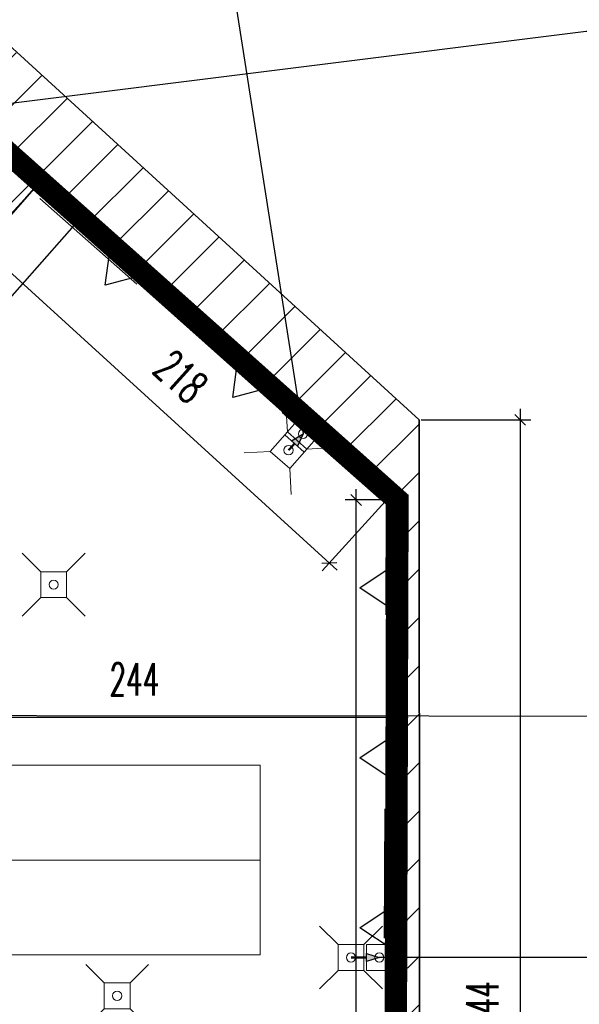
# Model space of a CAD drawing. Header units: millimetres. Extents: x 19887 to 192597, y -14203 to 39042.
# Tile 136 of 256: x 41364 to 41738, y -8599 to -7942. Entities that reach past the tile are written whole.
import ezdxf
from ezdxf import colors
from ezdxf.entities.mleader import LeaderData, LeaderLine
from ezdxf.math import Vec2, Vec3

# ---------------------------------------------------------------- set-up
doc = ezdxf.new("R2010")
doc.units = ezdxf.units.MM
for name, pattern in [('ACAD_ISO03W100', [30, 12, -18]), ('CONTINOUS', [0]), ('DASHED2', [9.525, 6.35, -3.175])]:
    doc.linetypes.add(name, pattern=pattern)
doc.layers.get('Defpoints').update_dxf_attribs({"color": 4})
for name, color, linetype in [('A_DBA-RAMKI', 6, 'Continuous'), ('A_DBA_WPUSTY SAN', 150, 'Continuous'), ('A_OPISY', 6, 'Continuous'), ('Sufit podwieszany', 252, 'Continuous'), ('Wymiarowanie', 3, 'Continuous'), ('Wypełnienie', 252, 'Continuous')]:
    doc.layers.add(name, color=color, linetype=linetype)
for name, color, linetype, lineweight in [('A_DBA_URZADZENIA SANITARNE', 5, 'Continuous', 25), ('Basen_rzut_poziom_1_obrys', 252, 'Continuous', 35), ('Schody', 252, 'Continuous', 5), ('Tabela', 1, 'Continuous', 0), ('Ściany', 7, 'Continuous', 25)]:
    doc.layers.add(name, color=color, linetype=linetype, lineweight=lineweight)
doc.styles.add('ROMANS', font='romans.shx', dxfattribs={"width": 0.6})
doc.styles.get("Standard").update_dxf_attribs({"font": 'arial.ttf'})
doc.dimstyles.new('000001FB70622F18', dxfattribs={"dimtxt": 20, "dimasz": 5, "dimexe": 5, "dimexo": 1, "dimgap": 20, "dimtad": 1, "dimtoh": 1, "dimdec": 0, "dimtxsty": 'Standard', "dimblk": 'OBLIQUE', "dimcen": 0, "dimdle": 5, "dimclrd": 252, "dimclre": 252, "dimclrt": 252, "dimadec": 0, "dimazin": 0, "dimtfac": 1, "dimtdec": 0, "dimtmove": 0, "dimatfit": 3, "dimldrblk": 'OBLIQUE', "dimfxl": 150, "dimfxlon": 1, "dimlwd": 25, "dimlwe": 25, "dimarcsym": 1})

# ---------------------------------------------------------------- blocks, each defined once
blk = doc.blocks.new('_Oblique')
at = {"color": 0, "linetype": 'ByBlock', "lineweight": -2}
blk.add_line((-0.5, -0.5), (0.5, 0.5), dxfattribs=at)
blk = doc.blocks.new('*D621')
at = {"layer": 'Defpoints', "color": 0}
for p in [(3729.42, -2553.99), (3485.48, -2630.8), (3729.42, -2654.78)]:
    blk.add_point(p, dxfattribs=at)
at = {"layer": 'Wymiarowanie', "color": 252, "linetype": 'Continuous', "lineweight": 25}
for p, q in [((3729.42, -2554.99), (3729.42, -2659.78)), ((3485.48, -2631.8), (3485.48, -2659.78)), ((3480.48, -2654.78), (3734.42, -2654.78))]:
    blk.add_line(p, q, dxfattribs=at)
at = {"layer": 'Wymiarowanie', "color": 252, "linetype": 'ByBlock', "lineweight": 25, "xscale": 5, "yscale": 5, "zscale": 5, "rotation": 180}
blk.add_blockref('_Oblique', (3485.48, -2654.78), dxfattribs=at)
at = {"layer": 'Wymiarowanie', "color": 252, "linetype": 'ByBlock', "lineweight": 25, "xscale": 5, "yscale": 5, "zscale": 5}
blk.add_blockref('_Oblique', (3729.42, -2654.78), dxfattribs=at)
at = {"layer": 'Wymiarowanie', "color": 252, "insert": (3607.45, -2637.28), "char_height": 15, "attachment_point": 5, "style": 'ROMANS'}
blk.add_mtext('244', dxfattribs=at)
blk = doc.blocks.new('*D596')
at = {"layer": 'Defpoints', "color": 0}
for p in [(3710.23, -2553.99), (3729.42, -2553.99), (3727.03, -3062.26)]:
    blk.add_point(p, dxfattribs=at)
at = {"layer": 'Wymiarowanie', "color": 252, "linetype": 'Continuous', "lineweight": 25}
for p, q in [((3710.23, -3067.26), (3710.23, -2548.99)), ((3728.42, -2553.99), (3705.23, -2553.99)), ((3726.03, -3062.26), (3705.23, -3062.26))]:
    blk.add_line(p, q, dxfattribs=at)
at = {"layer": 'Wymiarowanie', "color": 252, "linetype": 'ByBlock', "lineweight": 25, "xscale": 5, "yscale": 5, "zscale": 5}
for p, rotation in [((3710.23, -2553.99), 90), ((3710.23, -3062.26), 270)]:
    blk.add_blockref('_Oblique', p, dxfattribs=dict(at, rotation=rotation))
at = {"layer": 'Wymiarowanie', "color": 252, "insert": (3692.73, -2808.12), "char_height": 15, "attachment_point": 5, "rotation": 90, "style": 'ROMANS'}
blk.add_mtext('508', dxfattribs=at)
blk = doc.blocks.new('*D638')
at = {"layer": 'Defpoints', "color": 0}
for p in [(3739.47, -2516.77), (3737.22, -3060.81), (3786.3, -3060.81)]:
    blk.add_point(p, dxfattribs=at)
at = {"layer": 'Wymiarowanie', "color": 252, "linetype": 'Continuous', "lineweight": 25}
for p, q in [((3786.3, -2511.77), (3786.3, -3065.81)), ((3740.47, -2516.77), (3791.3, -2516.77)), ((3738.22, -3060.81), (3791.3, -3060.81))]:
    blk.add_line(p, q, dxfattribs=at)
at = {"layer": 'Wymiarowanie', "color": 252, "linetype": 'ByBlock', "lineweight": 25, "xscale": 5, "yscale": 5, "zscale": 5}
for p, rotation in [((3786.3, -2516.77), 90), ((3786.3, -3060.81), 270)]:
    blk.add_blockref('_Oblique', p, dxfattribs=dict(at, rotation=rotation))
at = {"layer": 'Wymiarowanie', "color": 252, "insert": (3768.8, -2788.79), "char_height": 15, "attachment_point": 5, "rotation": 90, "style": 'ROMANS'}
blk.add_mtext('544', dxfattribs=at)
blk = doc.blocks.new('*D648')
at = {"layer": 'Defpoints', "color": 0}
for p in [(3563.38, -2407.28), (3582.02, -2423.76), (3483.73, -2497.42)]:
    blk.add_point(p, dxfattribs=at)
at = {"layer": 'Wymiarowanie', "color": 252, "linetype": 'Continuous', "lineweight": 25}
for p, q in [((3564.13, -2407.94), (3585.77, -2427.07)), ((3499.07, -2517.65), (3585.34, -2420.01)), ((3484.48, -2498.09), (3506.12, -2517.21))]:
    blk.add_line(p, q, dxfattribs=at)
at = {"layer": 'Wymiarowanie', "color": 252, "linetype": 'ByBlock', "lineweight": 25, "xscale": 5, "yscale": 5, "zscale": 5}
for p, rotation in [((3582.02, -2423.76), 48.53637594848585), ((3502.38, -2513.9), 228.5363759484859)]:
    blk.add_blockref('_Oblique', p, dxfattribs=dict(at, rotation=rotation))
at = {"layer": 'Wymiarowanie', "color": 252, "insert": (3529.09, -2457.24), "char_height": 15, "attachment_point": 5, "rotation": 48.5364, "style": 'ROMANS'}
blk.add_mtext('120', dxfattribs=at)
blk = doc.blocks.new('*D655')
at = {"layer": 'Defpoints', "color": 0}
for p in [(3563.08, -2407.02), (3724.42, -2553.97), (3697.84, -2583.15)]:
    blk.add_point(p, dxfattribs=at)
at = {"layer": 'Wymiarowanie', "color": 252, "linetype": 'Continuous', "lineweight": 25}
for p, q in [((3562.41, -2407.76), (3533.14, -2439.9)), ((3532.81, -2432.83), (3701.53, -2586.52)), ((3723.74, -2554.71), (3694.47, -2586.85))]:
    blk.add_line(p, q, dxfattribs=at)
at = {"layer": 'Wymiarowanie', "color": 252, "linetype": 'ByBlock', "lineweight": 25, "xscale": 5, "yscale": 5, "zscale": 5}
for p, rotation in [((3536.5, -2436.2), 137.6717519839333), ((3697.84, -2583.15), 317.6717519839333)]:
    blk.add_blockref('_Oblique', p, dxfattribs=dict(at, rotation=rotation))
at = {"layer": 'Wymiarowanie', "color": 252, "insert": (3628.95, -2496.74), "char_height": 15, "attachment_point": 5, "rotation": 317.6718, "style": 'ROMANS'}
blk.add_mtext('218', dxfattribs=at)
blk = doc.blocks.new('wpust_podl')
at = {"layer": 'A_DBA_WPUSTY SAN', "lineweight": 9}
for p, q in [((-17, 17), (-7, 7)), ((7, 7), (17, 17)), ((-7, -7), (-7, 7)), ((-7, 7), (7, 7)), ((7, 7), (7, -7)), ((-17, -17), (-7, -7)), ((7, -7), (-7, -7)), ((7, -7), (17, -17))]:
    blk.add_line(p, q, dxfattribs=at)
at = {"layer": 'A_DBA_WPUSTY SAN', "linetype": 'CONTINOUS', "lineweight": 9}
blk.add_circle((0, 0), 2.5, dxfattribs=at)
blk = doc.blocks.new('strzałka')
at = {"layer": 'Ściany'}
blk.add_hatch(color=256, dxfattribs=at).paths.add_polyline_path([(1947.02, -957.02), (1945.19, -951.02), (1948.86, -951.02)])
at = {"layer": 'Ściany', "const_width": 1}
blk.add_lwpolyline([(1947.02, -943.87), (1947.02, -951.02)], dxfattribs=at)
at = {"layer": 'Ściany'}
blk.add_lwpolyline([(1947.02, -957.02), (1945.19, -951.02), (1948.86, -951.02), (1947.02, -957.02)], dxfattribs=at)
blk = doc.blocks.new('G$CF5E15B28')
at = {"layer": 'Wypełnienie'}
h = blk.add_hatch(dxfattribs=at)
h.set_pattern_fill('ANSI31', color=253, scale=5, angle=90)
h.set_pattern_definition([(45, (3252.028, -2175.285), (-11.22532, 11.22532), [])])
h.paths.add_polyline_path([(3756.04, -3077.15), (4422.19, -3077.15), (4422.19, -3224.61), (4439.06, -3224.61), (4438.48, -3063.71), (3739.86, -3060.82), (3739.47, -2516.77), (3385.09, -2193.98), (3359.13, -2222.48), (3553.05, -2396.97), (3467.33, -2490.78), (3467.33, -2520.21), (3483.73, -2520.21), (3483.73, -2497.42), (3563.08, -2407.02), (3729.42, -2553.99), (3727.03, -3062.26), (3613.33, -3062.26), (3613.33, -3077.15), (3727.79, -3077.15), (3726.59, -3209.47), (3756.04, -3209.47)])
at = {"layer": 'Basen_rzut_poziom_1_obrys', "color": 253, "elevation": 0}
for points in [[(3080.9, -1914.79), (3739.47, -2516.77), (3739.86, -3060.82)], [(3359.13, -2222.48), (3553.05, -2396.97), (3467.33, -2490.78), (3467.33, -2520.21), (3483.73, -2520.21), (3483.73, -2497.42), (3563.08, -2407.02), (3729.42, -2553.99)], [(3613.33, -3061.79), (3727.03, -3062.26), (3729.42, -2553.99)]]:
    blk.add_lwpolyline(points, dxfattribs=at)
at = {"layer": 'Sufit podwieszany', "color": 253, "linetype": 'ACAD_ISO03W100', "ltscale": 5, "elevation": 0}
for points in [[(3359.23, -2229.3), (3545.96, -2397.31), (3462.33, -2488.83), (3462.33, -2525.21), (3488.73, -2525.21), (3488.73, -2499.31), (3563.53, -2414.09), (3726.11, -2557.74)], [(3608.33, -3056.77), (3722.05, -3057.24), (3724.42, -2553.97)]]:
    blk.add_lwpolyline(points, dxfattribs=at)
at = {"layer": 'Tabela', "color": 253, "elevation": 0}
blk.add_lwpolyline([(3273.77, -2676.99), (3665.72, -2676.99), (3665.72, -2765.05), (3273.77, -2765.05)], close=True, dxfattribs=at)
blk.add_lwpolyline([(3273.77, -2721.02), (3665.72, -2721.02)], dxfattribs=at)
at = {"layer": 'Wymiarowanie', "color": 253}
for p1, p2, distance, picture, middle in [((3563.08, -2407.02, 0), (3724.42, -2553.97, 0), -39.47, '*D655', (3628.95, -2496.74, 0)), ((3483.73, -2497.42, 0), (3563.38, -2407.28, 0), -24.88, '*D648', (3529.09, -2457.24, 0))]:
    dim = blk.add_aligned_dim(p1=p1, p2=p2, distance=distance, dimstyle='000001FB70622F18', override={"dimtxt": 15, "dimgap": 10, "dimtxsty": 'ROMANS'}, dxfattribs=at)
    dim.commit()
    dim.dimension.update_dxf_attribs({"geometry": picture, "text_midpoint": middle})
for base, p1, p2, angle, override, picture, middle in [((3786.3, -3060.81, 0), (3739.47, -2516.77, 0), (3737.22, -3060.81, 0), 90, {"dimtxt": 15, "dimgap": 10, "dimtxsty": 'ROMANS'}, '*D638', (3768.8, -2788.79, 0)), ((3710.23, -2553.99, 0), (3727.03, -3062.26, 0), (3729.42, -2553.99, 0), 90, {"dimtxt": 15, "dimgap": 10, "dimtxsty": 'ROMANS'}, '*D596', (3692.73, -2808.12, 0)), ((3729.42, -2654.78, 0), (3485.48, -2630.8, 0), (3729.42, -2553.99, 0), 0, {"dimtxt": 15, "dimgap": 10, "dimtxsty": 'ROMANS', "dimtmove": 1}, '*D621', (3607.45, -2637.28, 0))]:
    dim = blk.add_linear_dim(base=base, p1=p1, p2=p2, angle=angle, dimstyle='000001FB70622F18', override=override, dxfattribs=at)
    dim.commit()
    dim.dimension.update_dxf_attribs({"geometry": picture, "text_midpoint": middle})
at = {"layer": 'Schody', "color": 253}
ml = blk.add_multileader_mtext('Standard', dxfattribs=at)
ml.set_content('', color=253)
ml.set_leader_properties()
ml.build(insert=Vec2(0, 0))
ml.multileader.update_dxf_attribs({"text_top_attachment_type": 0, "text_bottom_attachment_type": 0, "dogleg_length": 0.8, "arrow_head_size": 20})
ctx = ml.context
ctx.base_point, ctx.char_height, ctx.arrow_head_size, ctx.landing_gap_size, ctx.plane_origin, ctx.plane_x_axis, ctx.plane_y_axis = Vec3(3817.82, -2336.44, 0), 0.4, 20, 0.2, Vec3(4573.88, -2714.77, 0), Vec3(1, 0, 0), Vec3(0, 1, 0)
ctx.attachment_type = 2
notes = []
notes.append((ctx, [(1, (1, 1, 0), (3817.02, -2336.44, 0), (1, 0, 0), 0.8, [(0, [(3337.13, -2396.55, 0)], 256, [])])]))
ctx.mtext.insert, ctx.mtext.text_direction, ctx.mtext.flow_direction = Vec3(3818.02, -2336.44, 0), Vec3(1, 0, 0), 5
for ctx, leaders in notes:
    for number, flags, end, landing, length, lines in leaders:
        leader = LeaderData()
        leader.index, (leader.has_last_leader_line, leader.has_dogleg_vector, leader.attachment_direction) = number, flags
        leader.last_leader_point, leader.dogleg_vector, leader.dogleg_length = Vec3(end), Vec3(landing), length
        for number, points, colour, breaks in lines:
            line = LeaderLine()
            line.index, line.vertices, line.color, line.breaks = number, Vec3.list(points), colors.encode_raw_color(colour), breaks
            leader.lines.append(line)
        ctx.leaders.append(leader)

msp = doc.modelspace()

# ---------------------------------------------------------------- hatches: boundary and pattern name
at = {"layer": 'Ściany'}
msp.add_hatch(color=256, dxfattribs=at).paths.add_polyline_path([(41553.61, -8218.35), (41549.87, -8226.58), (41545.91, -8223.08)])

# ---------------------------------------------------------------- linework, layer by layer
at = {"layer": 'A_DBA-RAMKI', "color": 210, "linetype": 'DASHED2', "ltscale": 10, "const_width": 15, "elevation": 0}
msp.add_lwpolyline([(40822.3, -7548.29), (40728.42, -7647.76), (40955.38, -7882.37), (41041.79, -7789.77), (41061.54, -7809.48), (41082.46, -7786.22), (41616.64, -8262.52), (41614.3, -9017.3), (42614.23, -9015.86), (42608.62, -10444.03), (41976.14, -10433.55), (41972.33, -10921.58), (41608.04, -10919.79), (41602.09, -11263.88)], dxfattribs=at)
at = {"layer": 'A_DBA_URZADZENIA SANITARNE', "color": 4, "elevation": 0}
for points in [[(41446.61, -8112.28), (41421.52, -8118.94), (41425.03, -8093.21), (41446.61, -8112.28)], [(41531.7, -8187.46), (41506.6, -8194.11), (41510.11, -8168.39), (41531.7, -8187.46)], [(41613.19, -8335.62), (41591.59, -8321.22), (41613.19, -8306.82), (41613.19, -8335.62)], [(41613.19, -8449.16), (41591.59, -8434.76), (41613.19, -8420.36), (41613.19, -8449.16)], [(41613.19, -8562.7), (41591.59, -8548.3), (41613.19, -8533.9), (41613.19, -8562.7)]]:
    msp.add_lwpolyline(points, dxfattribs=at)
at = {"layer": 'A_DBA_WPUSTY SAN', "color": 3, "lineweight": 9}
for p, q in [((41541.41, -8219.11, 0), (41552.85, -8206.16, 0)), ((41565.8, -8217.6, 0), (41552.85, -8206.16, 0)), ((41554.36, -8230.55, 0), (41541.41, -8219.11, 0)), ((41565.8, -8217.6, 0), (41554.36, -8230.55, 0)), ((41595.91, -8559.55, 0), (41613.19, -8559.55, 0)), ((41595.91, -8576.83, 0), (41595.91, -8559.55, 0)), ((41613.19, -8559.55, 0), (41613.19, -8576.83, 0)), ((41613.19, -8576.83, 0), (41595.91, -8576.83, 0))]:
    msp.add_line(p, q, dxfattribs=at)
at = {"layer": 'A_DBA_WPUSTY SAN', "color": 3, "linetype": 'CONTINOUS', "lineweight": 9}
for centre in [(41553.61, -8218.35, 0), (41604.55, -8568.19, 0)]:
    msp.add_circle(centre, 3.09, dxfattribs=at)
at = {"layer": 'A_OPISY', "elevation": 0}
for points in [[(41508.75, -7931.77), (41553.61, -8218.35)], [(42161.44, -8407.48), (41113.64, -8406.59)], [(42516.76, -8568.19), (41604.55, -8568.19)]]:
    msp.add_lwpolyline(points, dxfattribs=at)
at = {"layer": 'Ściany', "elevation": 0}
msp.add_lwpolyline([(41553.61, -8218.35), (41549.87, -8226.58), (41545.91, -8223.08), (41553.61, -8218.35)], dxfattribs=at)
at = {"layer": 'Ściany', "const_width": 1.44, "elevation": 0}
msp.add_lwpolyline([(41543.93, -8229.3), (41547.89, -8224.83)], dxfattribs=at)

# ---------------------------------------------------------------- block references
at = {"xscale": 1.44, "yscale": 1.44, "zscale": 1.44}
msp.add_blockref('G$CF5E15B28', (36246.28, -4584.77, 0), dxfattribs=at)
at = {"layer": 'A_DBA_WPUSTY SAN', "xscale": 1.234285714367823, "yscale": 1.234285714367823, "zscale": 1.234285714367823}
for p, rotation in [((41543.93, -8229.3, 0), 228.5363759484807), ((41387.01, -8319.08, 0), 90), ((41585.61, -8568.19, 0), 90), ((41429.47, -8593.72, 0), 90)]:
    msp.add_blockref('wpust_podl', p, dxfattribs=dict(at, rotation=rotation))
at = {"layer": 'Defpoints', "xscale": 1.44, "yscale": 1.44, "zscale": 1.44, "rotation": 90}
msp.add_blockref('strzałka', (40226.44, -11371.9, 0), dxfattribs=at)

doc.saveas('drawing.dxf')
